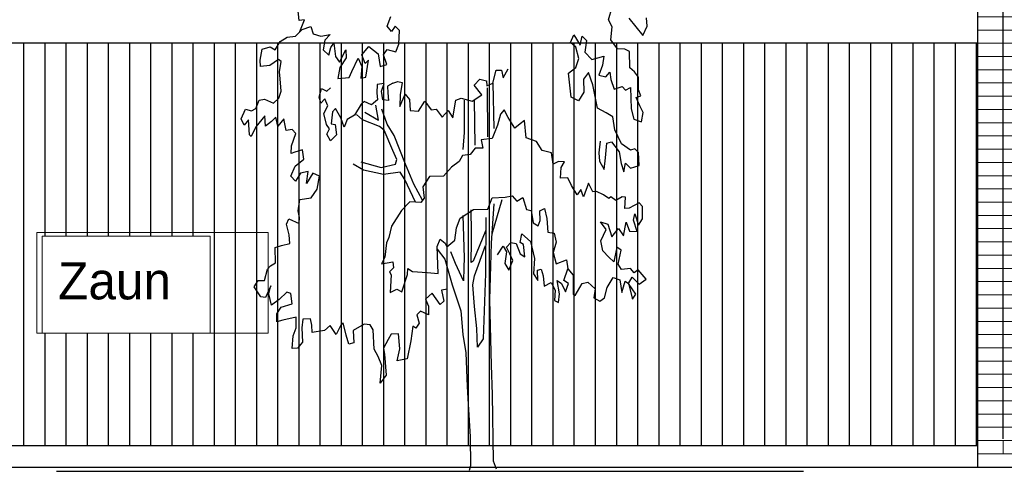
# Model space of a CAD drawing. Extents: x -73 to 359, y -4 to 85.
# Tile 147 of 149: x 346 to 351, y -1 to 1. Entities that reach past the tile are written whole.
import ezdxf

# ---------------------------------------------------------------- set-up
doc = ezdxf.new("R2010")
doc.units = 0
doc.header["$MEASUREMENT"] = 0
doc.linetypes.add('Strichlinie', pattern=[0.005644, 0.002822, -0.002822])
doc.linetypes.add('Strichpunktlinie', pattern=[0.006703, 0.003528, -0.001764, 0, -0.001411])
for name, color, linetype in [('Ansicht_West Garagen_3_A_1 Holz', 7, 'Continuous'), ('Ansicht_West Garagen_3_P_ZE_SYMBOL', 7, 'Continuous'), ('Ansicht_West Garagen_3_P_ZE_TEXT', 7, 'Continuous'), ('Ansicht_West Garagen_3_R_NT_INNENWAND', 7, 'Continuous'), ('Ansicht_West Garagen_3_R_TR_BODEN', 7, 'Continuous'), ('Ansicht_West Garagen_3_R_TR_HIDDEN', 7, 'Continuous'), ('Ansicht_West Garagen_3_Schraffuren', 7, 'Continuous')]:
    doc.layers.add(name, color=color, linetype=linetype)
doc.styles.add('ERSTELLTER_STIL_1', font='txt')

msp = doc.modelspace()

# ---------------------------------------------------------------- hatches: boundary and pattern name
at = {"layer": 'Ansicht_West Garagen_3_Schraffuren', "linetype": 'Continuous', "lineweight": 18, "ltscale": 1000}
h = msp.add_hatch(dxfattribs=at)
h.set_pattern_fill('MW_Verband__Läufer__DF_0003', color=9, style=0, pattern_type=2)
h.set_pattern_definition([(0, (355.69491, -1.012166), (0, 0.0625), []), (90, (355.6949, -1.01217), (-0.25, 0), [0.0625, -0.0625]), (90, (355.8199, -0.94967), (-0.25, 0), [0.0625, -0.0625])])
h.paths.add_polyline_path([(356.9299, -1.0122), (356.9299, 1.9423), (350.6999, 1.9423), (350.6999, -1.0122)], flags=0)
at = {"layer": 'Ansicht_West Garagen_3_Schraffuren', "linetype": 'Continuous', "ltscale": 1000}
h = msp.add_hatch(dxfattribs=at)
h.set_pattern_fill('Holz_Schalung__stehend___84', color=256, style=0, pattern_type=2)
h.set_pattern_definition([(90, (355.69491, -1.01217), (-0.1, 0), [])])
h.paths.add_polyline_path([(342.9299, -0.9122), (350.6999, -0.9122), (350.6999, 0.9878), (342.9299, 0.9878)], flags=0)
h.paths.add_polyline_path([(347.0741, -0.3807), (346.2814, -0.3807), (346.2814, 0.077), (347.0741, 0.077)], flags=0)

# ---------------------------------------------------------------- linework, layer by layer
at = {"layer": 'Ansicht_West Garagen_3_A_1 Holz', "linetype": 'Continuous', "ltscale": 1000}
for p, q in [((350.6999, 0.9878), (342.9299, 0.9878)), ((350.6999, -0.9122), (342.9299, -0.9122))]:
    msp.add_line(p, q, dxfattribs=at)
at = {"layer": 'Ansicht_West Garagen_3_P_ZE_SYMBOL', "linetype": 'Continuous', "ltscale": 1000}
for p, q in [((347.4958, 1.0955), (347.4886, 1.1558)), ((348.9571, 1.0985), (348.9739, 1.1588)), ((347.5208, 1.099), (347.4958, 1.0955)), ((347.4975, 1.0437), (347.5208, 1.099)), ((347.911, 1.0686), (347.9287, 1.1138)), ((348.9738, 1.0653), (348.9571, 1.0985)), ((349.0522, 1.1057), (349.1191, 1.024)), ((349.1397, 1.0692), (349.1362, 1.1073)), ((347.4784, 1.0212), (347.5097, 1.0527)), ((347.5097, 1.0527), (347.55, 1.0676)), ((347.55, 1.0676), (347.5606, 1.0329)), ((347.5606, 1.0329), (347.5972, 1.0222)), ((347.5972, 1.0222), (347.6421, 1.0296)), ((347.6421, 1.0296), (347.6162, 1.0026)), ((347.9313, 1.0435), (347.911, 1.0686)), ((347.949, 1.0686), (347.9313, 1.0435)), ((347.9693, 1.0486), (347.949, 1.0686)), ((347.9667, 0.9833), (347.9693, 1.0486)), ((348.7775, 0.9915), (348.7928, 1.0278)), ((348.7928, 1.0278), (348.8233, 0.9794)), ((348.9668, 1.0036), (348.9738, 1.0653)), ((349.1191, 1.024), (349.1397, 1.0692)), ((347.381, 0.9567), (347.4046, 0.9958)), ((347.4046, 0.9958), (347.4389, 1.0168)), ((347.4389, 1.0168), (347.4784, 1.0212)), ((347.6162, 1.0026), (347.6085, 0.9572)), ((347.6443, 0.9678), (347.6588, 0.9888)), ((347.6588, 0.9888), (347.6663, 0.9255)), ((347.9515, 0.9481), (347.9667, 0.9833)), ((348.8025, 0.9694), (348.7775, 0.9915)), ((348.8233, 0.9794), (348.8325, 1.0218)), ((348.8325, 1.0218), (348.8523, 1.0006)), ((348.8523, 1.0006), (348.8447, 0.9462)), ((348.9988, 0.9612), (348.9668, 1.0036)), ((347.3114, 0.9075), (347.3203, 0.9607)), ((347.3203, 0.9607), (347.3574, 0.9719)), ((347.3574, 0.9719), (347.381, 0.9567)), ((347.6085, 0.9572), (347.6354, 0.9323)), ((347.6354, 0.9323), (347.6443, 0.9678)), ((347.6853, 0.8983), (347.715, 0.9577)), ((347.715, 0.9577), (347.7173, 0.9192)), ((347.7919, 0.9331), (347.8248, 0.9733)), ((347.8071, 0.8929), (347.7919, 0.9331)), ((347.8248, 0.9733), (347.8679, 0.9381)), ((347.8679, 0.9381), (347.8781, 0.8779)), ((347.8933, 0.9331), (347.911, 0.9582)), ((347.9085, 0.8879), (347.8933, 0.9331)), ((347.911, 0.9582), (347.9515, 0.9481)), ((348.8157, 0.9159), (348.8025, 0.9694)), ((348.8447, 0.9462), (348.877, 0.9119)), ((349.0331, 0.9595), (348.9988, 0.9612)), ((349.0553, 0.9492), (349.0331, 0.9595)), ((349.0573, 0.872), (349.0553, 0.9492)), ((347.3132, 0.8791), (347.3114, 0.9075)), ((347.3977, 0.9114), (347.3558, 0.8829)), ((347.4098, 0.9016), (347.3977, 0.9114)), ((347.4029, 0.8526), (347.4098, 0.9016)), ((347.6663, 0.9255), (347.6853, 0.8983)), ((347.7173, 0.9192), (347.6868, 0.8741)), ((347.7446, 0.8543), (347.7742, 0.918)), ((347.7742, 0.918), (347.7919, 0.8779)), ((347.8223, 0.908), (347.8071, 0.8929)), ((347.8096, 0.8276), (347.8223, 0.908)), ((347.8781, 0.8779), (347.9085, 0.8879)), ((348.8019, 0.8736), (348.8157, 0.9159)), ((348.877, 0.9119), (348.9349, 0.9267)), ((348.9287, 0.8845), (348.9112, 0.8379)), ((348.9349, 0.9267), (348.9287, 0.8845)), ((347.3558, 0.8829), (347.3132, 0.8791)), ((347.406, 0.8194), (347.4029, 0.8526)), ((347.6868, 0.8741), (347.6783, 0.8224)), ((347.732, 0.8259), (347.7446, 0.8543)), ((347.7919, 0.8779), (347.7868, 0.8226)), ((348.4097, 0.799), (348.4265, 0.8608)), ((348.4265, 0.8608), (348.4516, 0.8607)), ((348.4516, 0.8607), (348.4584, 0.8245)), ((348.4584, 0.8245), (348.482, 0.8681)), ((348.7668, 0.8464), (348.8019, 0.8736)), ((348.7802, 0.7343), (348.7668, 0.8464)), ((348.8615, 0.8494), (348.8381, 0.8185)), ((348.883, 0.7912), (348.8615, 0.8494)), ((348.9112, 0.8379), (348.9434, 0.8292)), ((348.9434, 0.8292), (348.9622, 0.8512)), ((348.9622, 0.8512), (348.9667, 0.8165)), ((349.0797, 0.8524), (349.0573, 0.872)), ((349.0988, 0.8281), (349.0797, 0.8524)), ((347.4105, 0.7621), (347.406, 0.8194)), ((347.6783, 0.8224), (347.732, 0.8259)), ((347.7868, 0.8226), (347.8096, 0.8276)), ((347.8634, 0.7941), (347.8614, 0.7536)), ((347.8961, 0.7982), (347.8634, 0.7941)), ((347.8838, 0.7617), (347.8961, 0.7982)), ((347.9379, 0.7993), (347.9124, 0.786)), ((347.9379, 0.7993), (347.9615, 0.8083)), ((347.9615, 0.8083), (347.9812, 0.8022)), ((347.9812, 0.8022), (347.973, 0.7452)), ((348.3221, 0.7903), (348.348, 0.8189)), ((348.348, 0.8189), (348.3808, 0.8112)), ((348.3808, 0.8112), (348.3819, 0.7863)), ((348.3819, 0.7863), (348.4097, 0.799)), ((348.4097, 0.799), (348.4152, 0.5863)), ((348.8381, 0.8185), (348.8396, 0.7567)), ((348.905, 0.6811), (348.883, 0.7912)), ((348.9667, 0.8165), (348.9834, 0.7712)), ((349.098, 0.7678), (349.0988, 0.8281)), ((347.3998, 0.729), (347.4105, 0.7621)), ((347.5897, 0.7334), (347.5999, 0.7739)), ((347.5999, 0.7739), (347.6264, 0.7617)), ((347.6264, 0.7617), (347.6428, 0.7779)), ((347.8614, 0.7536), (347.8654, 0.7212)), ((347.89, 0.7212), (347.8838, 0.7617)), ((347.9124, 0.786), (347.9145, 0.7536)), ((347.9145, 0.7536), (347.9165, 0.7172)), ((347.9705, 0.6891), (347.9964, 0.7478)), ((347.973, 0.7452), (347.9705, 0.6891)), ((347.9964, 0.7478), (348.0169, 0.7221)), ((348.3122, 0.715), (348.3573, 0.7452)), ((348.3573, 0.7452), (348.3221, 0.7903)), ((348.3838, 0.778), (348.3846, 0.547)), ((348.8396, 0.7567), (348.8141, 0.7164)), ((348.9834, 0.7712), (349.0215, 0.7847)), ((349.0215, 0.7847), (349.0367, 0.7665)), ((349.0367, 0.7665), (349.0603, 0.7785)), ((349.0603, 0.7785), (349.064, 0.679)), ((349.1087, 0.7405), (349.098, 0.7678)), ((347.2909, 0.6796), (347.3054, 0.7188)), ((347.3054, 0.7188), (347.3313, 0.7247)), ((347.3313, 0.7247), (347.3731, 0.7049)), ((347.3731, 0.7049), (347.3998, 0.729)), ((347.5978, 0.7051), (347.5897, 0.7334)), ((347.6162, 0.7253), (347.5978, 0.7051)), ((347.6305, 0.6929), (347.6162, 0.7253)), ((347.7878, 0.701), (347.7572, 0.6484)), ((347.8021, 0.7131), (347.7878, 0.701)), ((347.8368, 0.697), (347.8021, 0.7131)), ((347.8654, 0.7212), (347.8368, 0.697)), ((347.9165, 0.7172), (347.89, 0.7212)), ((348.0169, 0.7221), (348.0195, 0.6701)), ((348.0595, 0.6677), (348.0892, 0.7143)), ((348.0892, 0.7143), (348.1181, 0.6735)), ((348.2214, 0.6365), (348.2346, 0.7198)), ((348.2346, 0.7198), (348.2604, 0.7287)), ((348.2604, 0.7287), (348.3122, 0.715)), ((348.2749, 0.7196), (348.2749, 0.5676)), ((348.3221, 0.7194), (348.3242, 0.507)), ((348.8141, 0.7164), (348.7802, 0.7343)), ((349.0873, 0.7315), (349.1087, 0.7405)), ((349.1041, 0.6922), (349.0873, 0.7315)), ((347.2209, 0.6316), (347.2414, 0.6768)), ((347.2414, 0.6768), (347.2704, 0.6691)), ((347.2704, 0.6691), (347.2909, 0.6796)), ((347.6121, 0.6565), (347.6305, 0.6929)), ((347.6244, 0.6039), (347.6121, 0.6565)), ((347.653, 0.6646), (347.6469, 0.6079)), ((347.6673, 0.6808), (347.653, 0.6646)), ((347.6918, 0.6362), (347.6673, 0.6808)), ((347.7947, 0.6273), (347.766, 0.6522)), ((347.8054, 0.6628), (347.8701, 0.6254)), ((347.8701, 0.6254), (347.8578, 0.6953)), ((347.9104, 0.6059), (347.886, 0.6765)), ((348.0195, 0.6701), (348.0595, 0.6677)), ((348.1181, 0.6735), (348.1424, 0.6764)), ((348.1424, 0.6764), (348.1706, 0.6386)), ((348.1706, 0.6386), (348.1995, 0.6702)), ((348.1995, 0.6702), (348.2214, 0.6365)), ((348.4461, 0.6541), (348.4323, 0.6014)), ((348.4628, 0.6737), (348.4461, 0.6541)), ((348.4826, 0.6374), (348.4628, 0.6737)), ((348.946, 0.6598), (348.905, 0.6811)), ((348.9774, 0.6408), (348.946, 0.6598)), ((349.064, 0.679), (349.0761, 0.6292)), ((349.1194, 0.6619), (349.1041, 0.6922)), ((349.1115, 0.617), (349.1194, 0.6619)), ((347.236, 0.6014), (347.2209, 0.6316)), ((347.2559, 0.6273), (347.236, 0.6014)), ((347.2611, 0.5561), (347.2559, 0.6273)), ((347.3327, 0.6448), (347.2908, 0.5937)), ((347.3365, 0.5965), (347.3327, 0.6448)), ((347.3639, 0.619), (347.3365, 0.5965)), ((347.3845, 0.6385), (347.3639, 0.619)), ((347.3951, 0.5963), (347.3845, 0.6385)), ((347.4233, 0.6309), (347.3951, 0.5963)), ((347.4339, 0.5765), (347.4233, 0.6309)), ((347.6469, 0.6079), (347.6652, 0.6039)), ((347.7081, 0.5917), (347.6918, 0.6362)), ((347.7224, 0.6281), (347.7081, 0.5917)), ((347.7572, 0.6484), (347.7224, 0.6281)), ((347.8753, 0.5955), (347.7947, 0.6273)), ((347.9433, 0.5532), (347.9104, 0.6059)), ((348.5145, 0.5875), (348.4826, 0.6374)), ((348.5388, 0.6071), (348.5145, 0.5875)), ((348.5602, 0.6236), (348.5388, 0.6071)), ((348.5679, 0.5422), (348.5602, 0.6236)), ((348.987, 0.5797), (348.9774, 0.6408)), ((349.0761, 0.6292), (349.1115, 0.617)), ((347.2908, 0.5937), (347.2687, 0.5485)), ((347.4628, 0.581), (347.4339, 0.5765)), ((347.4589, 0.5041), (347.4788, 0.5628)), ((347.4788, 0.5628), (347.4628, 0.581)), ((347.6387, 0.5836), (347.6244, 0.6039)), ((347.6264, 0.5593), (347.6387, 0.5836)), ((347.6428, 0.5269), (347.6264, 0.5593)), ((347.6652, 0.6039), (347.6714, 0.5553)), ((347.8963, 0.5783), (347.8753, 0.5955)), ((347.9369, 0.482), (347.8963, 0.5783)), ((348.2749, 0.5676), (348.2678, 0.4866)), ((348.4323, 0.6014), (348.4071, 0.5382)), ((349.0174, 0.5133), (348.987, 0.5797)), ((347.2687, 0.5485), (347.2611, 0.5561)), ((347.6714, 0.5553), (347.6428, 0.5269)), ((347.9972, 0.4166), (347.9433, 0.5532)), ((348.4071, 0.5382), (348.3549, 0.5316)), ((348.3549, 0.5316), (348.3621, 0.4926)), ((348.6162, 0.5245), (348.5679, 0.5422)), ((348.6431, 0.4819), (348.6162, 0.5245)), ((348.917, 0.5257), (348.9108, 0.4715)), ((348.9423, 0.4472), (348.9484, 0.5168)), ((348.9484, 0.5168), (348.9702, 0.5225)), ((348.9702, 0.5225), (349.0067, 0.4756)), ((349.0598, 0.4835), (349.0174, 0.5133)), ((347.4566, 0.4679), (347.4589, 0.5041)), ((347.4741, 0.4739), (347.4566, 0.4679)), ((347.5114, 0.4843), (347.4741, 0.4739)), ((347.5178, 0.4413), (347.5114, 0.4843)), ((347.9569, 0.4393), (347.9369, 0.482)), ((348.3263, 0.4926), (348.3028, 0.4624)), ((348.3621, 0.4926), (348.3263, 0.4926)), ((348.6878, 0.4713), (348.6431, 0.4819)), ((348.695, 0.4181), (348.6878, 0.4713)), ((348.9108, 0.4715), (348.9133, 0.4321)), ((349.0067, 0.4756), (349.0156, 0.42)), ((349.0806, 0.4904), (349.0598, 0.4835)), ((349.0988, 0.4723), (349.0806, 0.4904)), ((349.101, 0.411), (349.0988, 0.4723)), ((347.4761, 0.4075), (347.5178, 0.4413)), ((347.7857, 0.4287), (347.8819, 0.4023)), ((347.9501, 0.4169), (347.9569, 0.4393)), ((348.2503, 0.4302), (348.2153, 0.4039)), ((348.267, 0.4588), (348.2503, 0.4302)), ((348.3028, 0.4624), (348.267, 0.4588)), ((348.7206, 0.43), (348.695, 0.4181)), ((348.7487, 0.4287), (348.7206, 0.43)), ((348.7327, 0.4013), (348.7487, 0.4287)), ((348.9133, 0.4321), (348.9362, 0.3928)), ((348.9362, 0.3928), (348.9423, 0.4472)), ((349.0156, 0.42), (349.0287, 0.3806)), ((349.0287, 0.3806), (349.0371, 0.4227)), ((349.0371, 0.4227), (349.0599, 0.3985)), ((347.4564, 0.3614), (347.4761, 0.4075)), ((347.5011, 0.3755), (347.4779, 0.3365)), ((347.5369, 0.3826), (347.5011, 0.3755)), ((347.5298, 0.3259), (347.5369, 0.3826)), ((347.5602, 0.3755), (347.5298, 0.3259)), ((347.5906, 0.3614), (347.5602, 0.3755)), ((347.7983, 0.3897), (347.7499, 0.4181)), ((347.8931, 0.3685), (347.7983, 0.3897)), ((347.8819, 0.4023), (347.9501, 0.4169)), ((347.9727, 0.3793), (347.8931, 0.3685)), ((347.994, 0.3449), (347.9727, 0.3793)), ((348.0372, 0.3228), (347.9972, 0.4166)), ((348.2153, 0.4039), (348.1777, 0.3614)), ((348.7296, 0.3515), (348.7327, 0.4013)), ((349.0599, 0.3985), (349.101, 0.411)), ((347.4779, 0.3365), (347.4564, 0.3614)), ((347.5797, 0.3001), (347.5906, 0.3614)), ((348.0439, 0.238), (347.994, 0.3449)), ((348.1102, 0.3599), (348.0786, 0.311)), ((348.1777, 0.3614), (348.1102, 0.3599)), ((348.7646, 0.3529), (348.7296, 0.3515)), ((348.7821, 0.3166), (348.7646, 0.3529)), ((348.8612, 0.3284), (348.8383, 0.2637)), ((348.8825, 0.2861), (348.8612, 0.3284)), ((347.5512, 0.2585), (347.5797, 0.3001)), ((348.0777, 0.2469), (348.0372, 0.3228)), ((348.0786, 0.311), (348.085, 0.2574)), ((348.8079, 0.2728), (348.7821, 0.3166)), ((348.8262, 0.2984), (348.8079, 0.2728)), ((348.8383, 0.2637), (348.8262, 0.2984)), ((348.9, 0.2891), (348.8825, 0.2861)), ((348.9335, 0.2723), (348.9, 0.2891)), ((347.4906, 0.1964), (347.4982, 0.2506)), ((347.4982, 0.2506), (347.5512, 0.2585)), ((348.0172, 0.2396), (347.9791, 0.199)), ((348.0705, 0.2364), (348.0172, 0.2396)), ((348.085, 0.2574), (348.0705, 0.2364)), ((348.3859, 0.2051), (348.4076, 0.2577)), ((348.407, 0.0893), (348.4533, 0.25)), ((348.4076, 0.2577), (348.4677, 0.262)), ((348.4677, 0.262), (348.5012, 0.2679)), ((348.5012, 0.2679), (348.5233, 0.2422)), ((348.5233, 0.2422), (348.5515, 0.2602)), ((348.5515, 0.2602), (348.5697, 0.2029)), ((348.9578, 0.2557), (348.9335, 0.2723)), ((348.9677, 0.2632), (348.9578, 0.2557)), ((348.9905, 0.2465), (348.9677, 0.2632)), ((349.0217, 0.263), (348.9905, 0.2465)), ((349.0362, 0.2614), (349.0217, 0.263)), ((349.0339, 0.2086), (349.0362, 0.2614)), ((349.1016, 0.2355), (349.0537, 0.2101)), ((349.1176, 0.2174), (349.1016, 0.2355)), ((347.4966, 0.1662), (347.4906, 0.1964)), ((347.9791, 0.199), (347.9307, 0.1253)), ((348.2561, 0.1618), (348.3185, 0.2038)), ((348.3085, 0.0968), (348.3071, 0.2023)), ((348.3185, 0.2038), (348.3859, 0.2051)), ((348.4044, 0.0449), (348.4157, 0.2297)), ((348.5697, 0.2029), (348.591, 0.1982)), ((348.591, 0.1982), (348.6, 0.1409)), ((348.6313, 0.1966), (348.6538, 0.2089)), ((348.6343, 0.1513), (348.6313, 0.1966)), ((348.6538, 0.2089), (348.6655, 0.1603)), ((349.0537, 0.2101), (349.0339, 0.2086)), ((349.1168, 0.1586), (349.1176, 0.2174)), ((347.4357, 0.1347), (347.4457, 0.1588)), ((347.4457, 0.1588), (347.4958, 0.1379)), ((347.4958, 0.1379), (347.4966, 0.1662)), ((348.2386, 0.1166), (348.2561, 0.1618)), ((348.2683, 0.1753), (348.2742, -0.0252)), ((348.3767, 0.165), (348.3755, -0.099)), ((348.6, 0.1409), (348.6244, 0.1257)), ((348.6244, 0.1257), (348.6343, 0.1513)), ((348.6655, 0.1603), (348.6692, 0.0969)), ((348.9455, 0.1095), (348.9187, 0.145)), ((348.9187, 0.145), (348.9527, 0.1344)), ((349.0269, 0.079), (349.0399, 0.1438)), ((349.0399, 0.1438), (349.0551, 0.1015)), ((349.0749, 0.1535), (349.081, 0.1828)), ((349.0916, 0.0999), (349.0749, 0.1535)), ((349.081, 0.1828), (349.0977, 0.13)), ((349.0977, 0.13), (349.1168, 0.1586)), ((347.4471, 0.0834), (347.4357, 0.1347)), ((347.9307, 0.1253), (347.9189, 0.0711)), ((348.2309, 0.0579), (348.2386, 0.1166)), ((348.3093, 0.0531), (348.3085, 0.0968)), ((348.377, 0.1061), (348.3175, -0.0412)), ((348.6692, 0.0969), (348.7004, 0.0923)), ((348.9196, 0.0553), (348.9455, 0.1095)), ((348.9527, 0.1344), (348.9724, 0.0741)), ((348.9724, 0.0741), (349.0041, 0.1138)), ((349.0041, 0.1138), (349.0269, 0.079)), ((349.0551, 0.1015), (349.0916, 0.0999)), ((347.451, 0.0422), (347.4471, 0.0834)), ((347.9189, 0.0711), (347.9075, 0.0455)), ((348.1464, 0.028), (348.1616, 0.0627)), ((348.1616, 0.0627), (348.1852, 0.0445)), ((348.192, 0.0279), (348.2309, 0.0579)), ((348.3076, -0.0465), (348.3093, 0.0531)), ((348.475, 0.0254), (348.4954, 0.0479)), ((348.4954, 0.0479), (348.5204, 0.0434)), ((348.5385, 0.0479), (348.5476, 0.0883)), ((348.5544, 0.0389), (348.5385, 0.0479)), ((348.5476, 0.0883), (348.5884, 0.0524)), ((348.5884, 0.0524), (348.6066, -0.0285)), ((348.7095, 0.0485), (348.695, 0.0003)), ((348.7004, 0.0923), (348.7095, 0.0485)), ((348.9298, 0.0085), (348.9196, 0.0553)), ((347.3812, 0.0244), (347.4113, 0.0338)), ((347.3838, -0.049), (347.3812, 0.0244)), ((347.4113, 0.0338), (347.451, 0.0422)), ((347.9075, 0.0455), (347.9005, -0.0208)), ((348.1516, -0.0986), (348.1464, 0.028)), ((348.1468, 0.0167), (348.1835, -0.0314)), ((348.1852, 0.0445), (348.192, 0.0279)), ((348.2338, -0.0522), (348.211, 0.0037)), ((348.3227, -0.1103), (348.3761, 0.033)), ((348.3959, -0.2232), (348.4044, 0.0449)), ((348.4319, -0.0106), (348.4591, 0.0299)), ((348.4591, 0.0299), (348.475, 0.0029)), ((348.475, 0.0029), (348.4659, -0.051)), ((348.4909, -0.0061), (348.475, 0.0254)), ((348.5204, 0.0434), (348.5385, -0.0061)), ((348.5612, -0.0195), (348.5544, 0.0389)), ((348.695, 0.0003), (348.7094, -0.0525)), ((348.9583, -0.0218), (348.9298, 0.0085)), ((348.9964, 0.0263), (348.9814, -0.0429)), ((349.0162, 0.0112), (348.9964, 0.0263)), ((349.0024, -0.0551), (349.0162, 0.0112)), ((347.9005, -0.0208), (347.8845, -0.0524)), ((347.8845, -0.0524), (347.9378, -0.0436)), ((347.9378, -0.0436), (347.9401, -0.0722)), ((348.1835, -0.0314), (348.2183, -0.1522)), ((348.2742, -0.0252), (348.2734, -0.0704)), ((348.3175, -0.0412), (348.3076, -0.0465)), ((348.4863, -0.0825), (348.5045, -0.0375)), ((348.5045, -0.0375), (348.4909, -0.0061)), ((348.5385, -0.0061), (348.5612, -0.0195)), ((348.6066, -0.0285), (348.602, -0.1005)), ((348.7094, -0.0525), (348.7582, -0.0346)), ((348.7582, -0.0346), (348.765, -0.0768)), ((348.9814, -0.0429), (348.9583, -0.0218)), ((347.332, -0.1317), (347.3457, -0.0775)), ((347.3457, -0.0775), (347.3602, -0.0625)), ((347.3602, -0.0625), (347.3838, -0.049)), ((347.9401, -0.0722), (347.9225, -0.0902)), ((347.9225, -0.0902), (347.9301, -0.1053)), ((348.007, -0.1026), (348.0086, -0.0755)), ((348.0086, -0.0755), (348.0298, -0.0891)), ((348.0298, -0.0891), (348.0999, -0.0939)), ((348.2718, -0.1338), (348.2338, -0.0522)), ((348.2734, -0.0704), (348.2718, -0.1338)), ((348.4659, -0.051), (348.4863, -0.0825)), ((348.6202, -0.0825), (348.6383, -0.078)), ((348.6224, -0.1319), (348.6202, -0.0825)), ((348.6383, -0.078), (348.6474, -0.1095)), ((348.745, -0.1319), (348.765, -0.0768)), ((348.765, -0.0768), (348.7893, -0.1071)), ((349.0176, -0.0793), (349.0024, -0.0551)), ((349.0602, -0.0749), (349.0176, -0.0793)), ((349.078, -0.0961), (349.0602, -0.0749)), ((349.0967, -0.0818), (349.078, -0.0961)), ((349.134, -0.125), (349.0967, -0.0818)), ((347.2825, -0.1617), (347.3015, -0.1316)), ((347.3015, -0.1316), (347.332, -0.1317)), ((347.9301, -0.1053), (347.9253, -0.1884)), ((347.9795, -0.1854), (348.007, -0.1026)), ((348.0999, -0.0939), (348.1166, -0.0955)), ((348.1166, -0.0955), (348.1516, -0.0986)), ((348.3154, -0.1516), (348.3227, -0.1103)), ((348.3755, -0.099), (348.3644, -0.4064)), ((348.602, -0.1005), (348.6224, -0.1319)), ((348.6474, -0.1095), (348.6519, -0.1589)), ((348.7245, -0.1949), (348.7132, -0.1319)), ((348.7132, -0.1319), (348.7336, -0.1454)), ((348.7677, -0.1454), (348.745, -0.1319)), ((348.7893, -0.1071), (348.7892, -0.196)), ((348.8326, -0.1464), (348.8585, -0.139)), ((348.8585, -0.139), (348.8937, -0.1706)), ((348.9498, -0.165), (348.9778, -0.1174)), ((348.9778, -0.1174), (349.01, -0.1281)), ((349.01, -0.1281), (349.019, -0.1884)), ((349.019, -0.1884), (349.0351, -0.1352)), ((349.0351, -0.1352), (349.0512, -0.1458)), ((349.0512, -0.1458), (349.0678, -0.1157)), ((349.0678, -0.1157), (349.1013, -0.1493)), ((349.1013, -0.1493), (349.134, -0.125)), ((347.3137, -0.2086), (347.2825, -0.1617)), ((347.3615, -0.1564), (347.3365, -0.2117)), ((347.3526, -0.1954), (347.3615, -0.1564)), ((347.9253, -0.1884), (347.9567, -0.1733)), ((347.9567, -0.1733), (347.9795, -0.1854)), ((348.1957, -0.1727), (348.167, -0.1777)), ((348.167, -0.1777), (348.1781, -0.2299)), ((348.2183, -0.1522), (348.2587, -0.2752)), ((348.324, -0.2547), (348.3154, -0.1516)), ((348.6519, -0.1589), (348.686, -0.1409)), ((348.686, -0.1409), (348.7041, -0.1769)), ((348.7041, -0.1769), (348.7019, -0.2263)), ((348.7336, -0.1454), (348.754, -0.1859)), ((348.754, -0.1859), (348.7677, -0.1454)), ((348.7983, -0.2021), (348.8326, -0.1464)), ((348.8937, -0.1706), (348.8874, -0.213)), ((348.9376, -0.2132), (348.9498, -0.165)), ((349.0512, -0.1458), (349.0692, -0.2197)), ((349.0852, -0.1956), (349.0512, -0.1458)), ((347.3365, -0.2117), (347.3137, -0.2086)), ((347.3646, -0.248), (347.3526, -0.1954)), ((347.4012, -0.221), (347.3646, -0.248)), ((347.437, -0.1864), (347.4012, -0.221)), ((347.456, -0.1925), (347.437, -0.1864)), ((347.4617, -0.2415), (347.456, -0.1925)), ((348.1233, -0.1913), (348.0918, -0.2203)), ((348.0918, -0.2203), (348.1061, -0.2522)), ((348.1616, -0.2451), (348.1233, -0.1913)), ((348.1781, -0.2299), (348.1616, -0.2451)), ((348.4035, -0.5312), (348.3959, -0.2232)), ((348.7019, -0.2263), (348.72, -0.2353)), ((348.72, -0.2353), (348.7245, -0.1949)), ((348.7892, -0.196), (348.7983, -0.2021)), ((348.8874, -0.213), (348.9147, -0.2297)), ((348.9147, -0.2297), (348.9376, -0.2132)), ((349.0692, -0.2197), (349.0852, -0.1956)), ((347.3889, -0.2888), (347.4095, -0.2572)), ((347.4095, -0.2572), (347.4617, -0.2415)), ((348.0677, -0.2762), (348.051, -0.2943)), ((348.1057, -0.2945), (348.0677, -0.2762)), ((348.1061, -0.2522), (348.1057, -0.2945)), ((348.2587, -0.2752), (348.2676, -0.3867)), ((348.3338, -0.359), (348.324, -0.2547)), ((347.3902, -0.3267), (347.3889, -0.2888)), ((347.4186, -0.319), (347.3902, -0.3267)), ((347.4817, -0.3042), (347.4186, -0.319)), ((347.4802, -0.3555), (347.4817, -0.3042)), ((347.5129, -0.3149), (347.5076, -0.3556)), ((347.5487, -0.312), (347.5129, -0.3149)), ((347.5555, -0.3422), (347.5487, -0.312)), ((348.051, -0.2943), (348.0623, -0.3335)), ((347.4668, -0.3931), (347.4802, -0.3555)), ((347.5076, -0.3556), (347.5105, -0.4234)), ((347.5562, -0.3768), (347.5555, -0.3422)), ((347.6148, -0.368), (347.5562, -0.3768)), ((347.6423, -0.344), (347.6148, -0.368)), ((347.6694, -0.387), (347.6423, -0.344)), ((347.6921, -0.3419), (347.6694, -0.387)), ((347.7032, -0.3322), (347.6921, -0.3419)), ((347.7176, -0.3895), (347.7032, -0.3322)), ((347.8021, -0.3371), (347.7495, -0.367)), ((347.7495, -0.367), (347.7535, -0.426)), ((347.8302, -0.3402), (347.8021, -0.3371)), ((347.8447, -0.3644), (347.8302, -0.3402)), ((347.8499, -0.4564), (347.8447, -0.3644)), ((348.0326, -0.347), (348.0219, -0.4163)), ((348.0463, -0.3561), (348.0326, -0.347)), ((348.0623, -0.3335), (348.0463, -0.3561)), ((348.3376, -0.4457), (348.3338, -0.359)), ((347.4618, -0.4534), (347.4668, -0.3931)), ((347.7305, -0.4318), (347.7176, -0.3895)), ((347.9154, -0.4099), (347.8933, -0.4505)), ((347.9299, -0.3843), (347.9154, -0.4099)), ((347.9649, -0.3829), (347.9299, -0.3843)), ((347.9709, -0.4538), (347.9649, -0.3829)), ((348.0219, -0.4163), (348.0051, -0.5007)), ((348.2676, -0.3867), (348.2828, -0.4725)), ((348.3644, -0.4064), (348.3376, -0.4457)), ((347.4877, -0.4505), (347.4618, -0.4534)), ((347.5105, -0.4234), (347.4877, -0.4505)), ((347.7535, -0.426), (347.7305, -0.4318)), ((347.8681, -0.4898), (347.8499, -0.4564)), ((347.8933, -0.4505), (347.8985, -0.4792)), ((347.9576, -0.5111), (347.9709, -0.4538)), ((347.886, -0.5324), (347.8681, -0.4898)), ((347.8985, -0.4792), (347.9056, -0.5785)), ((348.0051, -0.5007), (347.9576, -0.5111)), ((348.2828, -0.4725), (348.2889, -0.6317)), ((347.8771, -0.6163), (347.886, -0.5324)), ((348.409, -0.6692), (348.4035, -0.5312)), ((347.9056, -0.5785), (347.8771, -0.6163)), ((348.2889, -0.6317), (348.2941, -0.7149)), ((348.4137, -0.9841), (348.409, -0.6692)), ((348.2941, -0.7149), (348.3023, -0.8697)), ((348.3023, -0.8697), (348.3038, -1.0066)), ((348.3038, -1.0066), (348.2976, -1.0292)), ((348.4271, -1.0222), (348.4137, -0.9841))]:
    msp.add_line(p, q, dxfattribs=at)
at = {"layer": 'Ansicht_West Garagen_3_P_ZE_TEXT', "color": 255, "linetype": 'Continuous', "lineweight": 18, "ltscale": 1000}
for p, q in [((347.3484, 0.0943), (346.2564, 0.0943)), ((346.2564, 0.0943), (346.2564, -0.3807)), ((347.3484, -0.3807), (347.3484, 0.0943)), ((346.2564, -0.3807), (347.3484, -0.3807))]:
    msp.add_line(p, q, dxfattribs=at)
at = {"layer": 'Ansicht_West Garagen_3_R_NT_INNENWAND', "color": 252, "linetype": 'Continuous', "lineweight": 18, "ltscale": 1000}
msp.add_line((342.8099, -1.0122), (350.8199, -1.0122), dxfattribs=at)
at = {"layer": 'Ansicht_West Garagen_3_R_TR_BODEN', "linetype": 'Continuous', "ltscale": 1000}
msp.add_line((312.3338, -1.0122), (359.3919, -1.0122), dxfattribs=at)
at = {"layer": 'Ansicht_West Garagen_3_R_TR_BODEN', "linetype": 'Strichpunktlinie', "ltscale": 1000}
msp.add_line((312.3338, -1.0322), (359.3919, -1.0322), dxfattribs=at)
at = {"layer": 'Ansicht_West Garagen_3_R_TR_HIDDEN', "linetype": 'Continuous', "ltscale": 1000}
msp.add_line((350.6999, 1.9423), (350.6999, -1.0122), dxfattribs=at)
at = {"layer": 'Ansicht_West Garagen_3_R_TR_HIDDEN', "linetype": 'Strichlinie', "ltscale": 1000}
msp.add_line((350.8199, 1.9423), (350.8199, -1.0122), dxfattribs=at)
at = {"layer": 'Ansicht_West Garagen_3_Schraffuren', "color": 255, "linetype": 'Continuous', "lineweight": 18, "ltscale": 1000}
for p, q in [((350.6999, 1.9423), (350.6999, -1.0122)), ((350.6999, 0.9878), (342.9299, 0.9878)), ((350.6999, -0.9122), (350.6999, 0.9878)), ((346.2814, -0.3807), (346.2814, 0.077)), ((346.2814, 0.077), (347.0741, 0.077)), ((347.0741, 0.077), (347.0741, -0.3807)), ((347.0741, -0.3807), (346.2814, -0.3807)), ((342.9299, -0.9122), (350.6999, -0.9122)), ((350.6999, -1.0122), (356.9299, -1.0122))]:
    msp.add_line(p, q, dxfattribs=at)

# ---------------------------------------------------------------- texts
at = {"layer": 'Ansicht_West Garagen_3_P_ZE_TEXT', "linetype": 'Continuous', "insert": (346.3564, -0.0457), "char_height": 0.175, "attachment_point": 1, "style": 'ERSTELLTER_STIL_1'}
msp.add_mtext('{Zaun}', dxfattribs=at)

doc.saveas('drawing.dxf')
